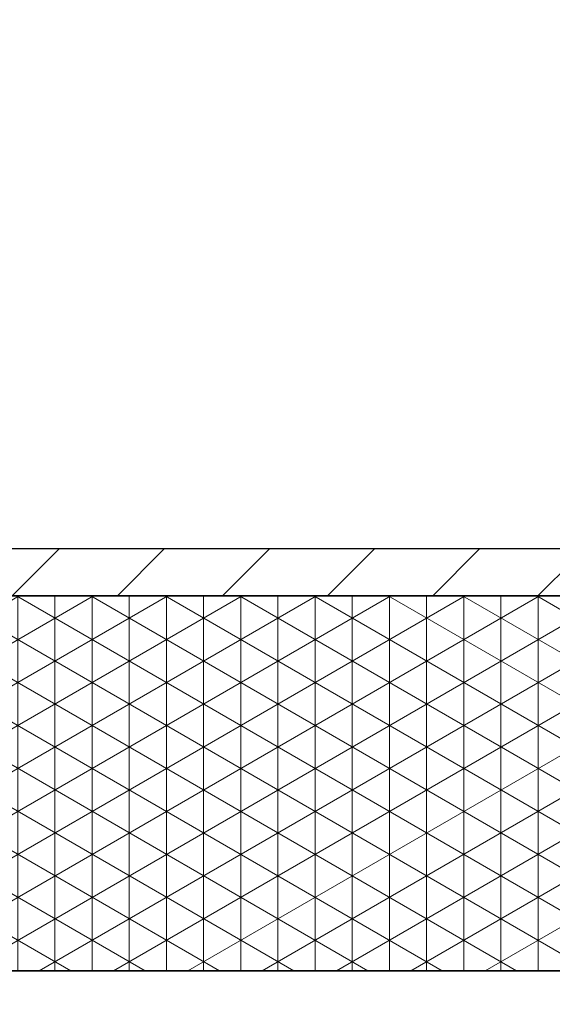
# Model space of a CAD drawing. Header units: millimetres. Extents: x 58700 to 76644, y 972 to 11123.
# Tile 190 of 256: x 62185 to 62207, y 7273 to 7315. Entities that reach past the tile are written whole.
import ezdxf

# ---------------------------------------------------------------- set-up
doc = ezdxf.new("R2010")
doc.units = ezdxf.units.MM

msp = doc.modelspace()

# ---------------------------------------------------------------- hatches: boundary and pattern name
at = {"lineweight": 13}
h = msp.add_hatch(dxfattribs=at)
h.set_pattern_fill('ANSI33', color=256, scale=50, style=0)
h.set_pattern_definition([(45, (-737.5, -83.74), (-224.5064, 224.5064), []), (45, (-513, -83.74), (-224.5064, 224.5064), [158.75, -79.375])])
h.paths.add_polyline_path([(62007.08351, 7097.51177), (62407.08355, 7097.51177), (62407.08352, 7255.04828), (62402.08077, 7255.04828), (62402.08077, 7274.80127), (62007.08351, 7274.80127)])
h.paths.add_polyline_path([(62385.84452, 7570.31053), (62385.84452, 7492.87828), (62037.07204, 7492.87828), (62037.07204, 7570.31053)], flags=16)
h.paths.add_polyline_path([(62665.49564, 7274.80127), (62665.49564, 7633.59965), (62453.28351, 7630.76385), (62453.28351, 7460.91533), (62503.28351, 7460.91533), (62503.28351, 7450.91533), (62453.28351, 7450.91533), (62453.28351, 7274.80127)])
h.paths.add_polyline_path([(62410.88351, 7450.91533), (62360.88351, 7450.91533), (62360.88351, 7460.91533), (62410.88351, 7460.91533), (62410.88351, 7630.19726), (62031.00596, 7625.12095), (62007.08351, 7601.1985), (62007.08351, 7290.80127), (62124.58214, 7290.80127), (62124.58214, 7292.80127), (62284.58214, 7292.80127), (62284.58214, 7290.80127), (62410.88351, 7290.80127)])
h.paths.add_polyline_path([(62083.36987, 7308.26795), (62083.36987, 7416.70533), (62304.40323, 7416.70533), (62304.40323, 7308.26795)])
at = {"lineweight": 9}
h = msp.add_hatch(dxfattribs=at)
h.set_pattern_fill('ANSI31', color=256)
h.set_pattern_definition([(45, (-737.497, -83.7406), (-2.24506403, 2.24506403), [])])
h.paths.add_polyline_path([(62284.58214, 7292.80127), (62124.58214, 7292.80127), (62124.58214, 7290.80127), (62284.58214, 7290.80127)])
h = msp.add_hatch(dxfattribs=at)
h.set_pattern_fill('NET3', color=256, scale=0.5, angle=90)
h.set_pattern_definition([(90, (-737.497, -83.7406), (-1.5875, 1e-16), []), (150, (-737.497, -83.7406), (-0.79375, -1.37481533), []), (210, (-737.497, -83.7406), (0.79375, -1.37481533), [])])
h.paths.add_polyline_path([(62244.58214, 7290.80127), (62164.58214, 7290.80127), (62164.58214, 7274.80127), (62244.58214, 7274.80127)])

# ---------------------------------------------------------------- linework, layer by layer
for p, q in [((62007.08351, 7290.80127), (62409.66918, 7290.80127)), ((62396.06918, 7274.80127), (62007.08351, 7274.80127))]:
    msp.add_line(p, q)
for points in [[(62124.58214, 7290.80127), (62284.58214, 7290.80127), (62284.58214, 7292.80127), (62124.58214, 7292.80127)], [(62164.58214, 7274.80127), (62244.58214, 7274.80127), (62244.58214, 7290.80127), (62164.58214, 7290.80127)]]:
    msp.add_lwpolyline(points, close=True)

doc.saveas('drawing.dxf')
